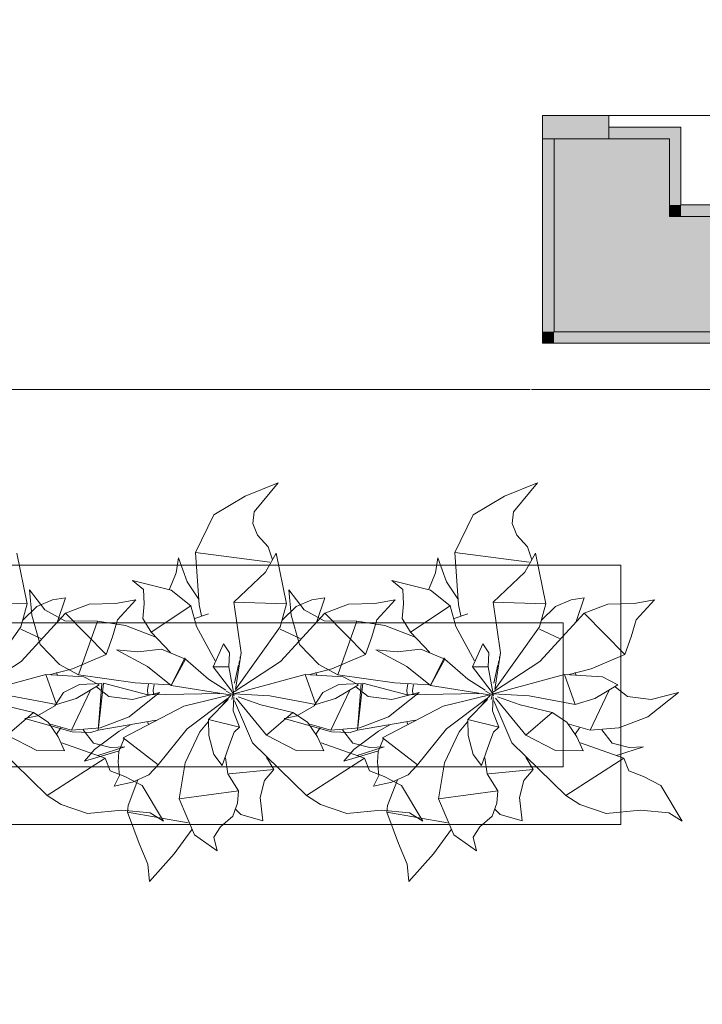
# Model space of a CAD drawing. Header units: millimetres. Extents: x -14761 to 157739, y -22400 to 107990.
# Tile 205 of 228: x 139198 to 140382, y 43933 to 45642. Entities that reach past the tile are written whole.
import ezdxf

# ---------------------------------------------------------------- set-up
doc = ezdxf.new("R2010")
doc.units = ezdxf.units.MM
doc.header["$MEASUREMENT"] = 0
doc.linetypes.add('Штриховая', pattern=[564.444447, 282.222223, -282.222223])
doc.linetypes.add('Штрихпунктирная', pattern=[670.277762, 352.777767, -176.388884, 0, -141.111112])
for name, color, linetype in [('Интерьер - Мебель', 7, 'Continuous'), ('Конструктив - Стены Блок 200 нов', 7, 'Continuous'), ('Элемент Модели - Зона', 7, 'Continuous'), ('Элемент Модели - Оси', 7, 'Continuous')]:
    doc.layers.add(name, color=color, linetype=linetype)

msp = doc.modelspace()

# ---------------------------------------------------------------- hatches: boundary and pattern name
at = {"layer": 'Конструктив - Стены Блок 200 нов', "linetype": 'Continuous', "lineweight": 0, "true_color": 0x000000}
for points in [[(140105, 45435), (140220, 45435), (140220, 45475), (140105, 45475)], [(140345, 45435), (140345, 45455), (140220, 45455), (140220, 45435), (140325, 45435)], [(140105, 45100), (140125, 45100), (140125, 45435), (140105, 45435)], [(140125, 45300), (140325, 45300), (140325, 45435), (140220, 45435), (140125, 45435)], [(140325, 45320), (140345, 45320), (140345, 45435), (140325, 45435)], [(140345, 45320), (140325, 45300), (140345, 45300)], [(140325, 45320), (140325, 45300), (140345, 45320)], [(140345, 45300), (141013, 45300), (141013, 45320), (140345, 45320)], [(140325, 45300), (140125, 45100), (140325, 45100)], [(140125, 45300), (140125, 45100), (140325, 45300)], [(140325, 45100), (141013, 45100), (141013, 45300), (140325, 45300)], [(140105, 45080), (140125, 45080), (140125, 45100)], [(140105, 45100), (140105, 45080), (140125, 45100)], [(140125, 45100), (140125, 45080), (141013, 45080), (141013, 45100)]]:
    msp.add_hatch(color=18, dxfattribs=at).paths.add_polyline_path(points)

# ---------------------------------------------------------------- linework, layer by layer
at = {"layer": 'Интерьер - Мебель', "color": 252, "linetype": 'Continuous', "lineweight": 5}
for p, q in [((139645.9, 44838.1), (139588.6, 44814.6)), ((139645.9, 44838.1), (139588.6, 44814.6)), ((139645.9, 44838.1), (139604.2, 44787.3)), ((139645.9, 44838.1), (139604.2, 44787.3)), ((140095.9, 44838.1), (140038.6, 44814.6)), ((140095.9, 44838.1), (140038.6, 44814.6)), ((140095.9, 44838.1), (140054.2, 44787.3)), ((140095.9, 44838.1), (140054.2, 44787.3)), ((139588.6, 44814.6), (139534.3, 44782.1)), ((139588.6, 44814.6), (139534.3, 44782.1)), ((140038.6, 44814.6), (139984.3, 44782.1)), ((140038.6, 44814.6), (139984.3, 44782.1)), ((139604.2, 44787.3), (139602.1, 44767.3)), ((139604.2, 44787.3), (139602.1, 44767.3)), ((140054.2, 44787.3), (140052.1, 44767.3)), ((140054.2, 44787.3), (140052.1, 44767.3)), ((139534.3, 44782.1), (139502.5, 44716.7)), ((139534.3, 44782.1), (139502.5, 44716.7)), ((139602.1, 44767.3), (139610.4, 44746.8)), ((139602.1, 44767.3), (139610.4, 44746.8)), ((139984.3, 44782.1), (139952.5, 44716.7)), ((139984.3, 44782.1), (139952.5, 44716.7)), ((140052.1, 44767.3), (140060.4, 44746.8)), ((140052.1, 44767.3), (140060.4, 44746.8)), ((139610.4, 44746.8), (139628.7, 44727)), ((139610.4, 44746.8), (139628.7, 44727)), ((140060.4, 44746.8), (140078.7, 44727)), ((140060.4, 44746.8), (140078.7, 44727)), ((139192.4, 44716), (139210.4, 44627.9)), ((139192.4, 44716), (139210.4, 44627.9)), ((139502.5, 44716.7), (139631.5, 44700.4)), ((139502.5, 44716.7), (139509.3, 44626.1)), ((139502.5, 44716.7), (139631.5, 44700.4)), ((139502.5, 44716.7), (139509.3, 44626.1)), ((139642.4, 44716), (139624.1, 44682.8)), ((139642.4, 44716), (139624.1, 44682.8)), ((139628.7, 44727), (139636, 44704.2)), ((139628.7, 44727), (139636, 44704.2)), ((139642.4, 44716), (139660.4, 44627.9)), ((139642.4, 44716), (139660.4, 44627.9)), ((139952.5, 44716.7), (140081.5, 44700.4)), ((139952.5, 44716.7), (139959.3, 44626.1)), ((139952.5, 44716.7), (140081.5, 44700.4)), ((139952.5, 44716.7), (139959.3, 44626.1)), ((140092.4, 44716), (140074.1, 44682.8)), ((140092.4, 44716), (140074.1, 44682.8)), ((140078.7, 44727), (140086, 44704.2)), ((140078.7, 44727), (140086, 44704.2)), ((140092.4, 44716), (140110.4, 44627.9)), ((140092.4, 44716), (140110.4, 44627.9)), ((139473, 44707.6), (139469.4, 44681.7)), ((139473, 44707.6), (139469.4, 44681.7)), ((139473, 44707.6), (139488, 44666.2)), ((139473, 44707.6), (139488, 44666.2)), ((139923, 44707.6), (139919.4, 44681.7)), ((139923, 44707.6), (139919.4, 44681.7)), ((139923, 44707.6), (139938, 44666.2)), ((139923, 44707.6), (139938, 44666.2)), ((139469.4, 44681.7), (139457.7, 44653.1)), ((139469.4, 44681.7), (139457.7, 44653.1)), ((139624.1, 44682.8), (139569.2, 44630.6)), ((139624.1, 44682.8), (139569.2, 44630.6)), ((139919.4, 44681.7), (139907.7, 44653.1)), ((139919.4, 44681.7), (139907.7, 44653.1)), ((140074.1, 44682.8), (140019.2, 44630.6)), ((140074.1, 44682.8), (140019.2, 44630.6)), ((139393.6, 44668.2), (139412.2, 44652.7)), ((139393.6, 44668.2), (139460.2, 44651.8)), ((139393.6, 44668.2), (139412.2, 44652.7)), ((139393.6, 44668.2), (139460.2, 44651.8)), ((139488, 44666.2), (139507.8, 44636.8)), ((139488, 44666.2), (139507.8, 44636.8)), ((139843.6, 44668.2), (139862.2, 44652.7)), ((139843.6, 44668.2), (139910.2, 44651.8)), ((139843.6, 44668.2), (139862.2, 44652.7)), ((139843.6, 44668.2), (139910.2, 44651.8)), ((139938, 44666.2), (139957.8, 44636.8)), ((139938, 44666.2), (139957.8, 44636.8)), ((139214.7, 44652.1), (139218.5, 44608.3)), ((139214.7, 44652.1), (139241.2, 44617.4)), ((139214.7, 44652.1), (139218.5, 44608.3)), ((139214.7, 44652.1), (139241.2, 44617.4)), ((139412.2, 44652.7), (139413.4, 44627.8)), ((139412.2, 44652.7), (139413.4, 44627.8)), ((139460.2, 44651.8), (139494.6, 44624.4)), ((139460.2, 44651.8), (139494.6, 44624.4)), ((139664.7, 44652.1), (139668.5, 44608.3)), ((139664.7, 44652.1), (139691.2, 44617.4)), ((139664.7, 44652.1), (139668.5, 44608.3)), ((139664.7, 44652.1), (139691.2, 44617.4)), ((139862.2, 44652.7), (139863.4, 44627.8)), ((139862.2, 44652.7), (139863.4, 44627.8)), ((139910.2, 44651.8), (139944.6, 44624.4)), ((139910.2, 44651.8), (139944.6, 44624.4)), ((139119.2, 44630.6), (139210.4, 44627.9)), ((139119.2, 44630.6), (139210.4, 44627.9)), ((139254.3, 44634.5), (139227.3, 44623.1)), ((139254.3, 44634.5), (139227.3, 44623.1)), ((139277.1, 44638), (139254.3, 44634.5)), ((139277.1, 44638), (139254.3, 44634.5)), ((139277.1, 44638), (139263.3, 44597)), ((139277.1, 44638), (139263.3, 44597)), ((139399.1, 44634.9), (139363.6, 44628.7)), ((139399.1, 44634.9), (139363.6, 44628.7)), ((139399.1, 44634.9), (139367.6, 44600.3)), ((139399.1, 44634.9), (139367.6, 44600.3)), ((139569.2, 44630.6), (139660.4, 44627.9)), ((139569.2, 44630.6), (139582.1, 44542.7)), ((139569.2, 44630.6), (139660.4, 44627.9)), ((139569.2, 44630.6), (139582.1, 44542.7)), ((139704.3, 44634.5), (139677.3, 44623.1)), ((139704.3, 44634.5), (139677.3, 44623.1)), ((139727.1, 44638), (139704.3, 44634.5)), ((139727.1, 44638), (139704.3, 44634.5)), ((139727.1, 44638), (139713.3, 44597)), ((139727.1, 44638), (139713.3, 44597)), ((139849.1, 44634.9), (139813.6, 44628.7)), ((139849.1, 44634.9), (139813.6, 44628.7)), ((139849.1, 44634.9), (139817.6, 44600.3)), ((139849.1, 44634.9), (139817.6, 44600.3)), ((140019.2, 44630.6), (140110.4, 44627.9)), ((140019.2, 44630.6), (140032.1, 44542.7)), ((140019.2, 44630.6), (140110.4, 44627.9)), ((140019.2, 44630.6), (140032.1, 44542.7)), ((140154.3, 44634.5), (140127.3, 44623.1)), ((140154.3, 44634.5), (140127.3, 44623.1)), ((140177.1, 44638), (140154.3, 44634.5)), ((140177.1, 44638), (140154.3, 44634.5)), ((140177.1, 44638), (140163.3, 44597)), ((140177.1, 44638), (140163.3, 44597)), ((140299.1, 44634.9), (140263.6, 44628.7)), ((140299.1, 44634.9), (140263.6, 44628.7)), ((140299.1, 44634.9), (140267.6, 44600.3)), ((140299.1, 44634.9), (140267.6, 44600.3)), ((139210.4, 44627.9), (139199.4, 44587.9)), ((139210.4, 44627.9), (139199.4, 44587.9)), ((139227.3, 44623.1), (139203, 44599.3)), ((139227.3, 44623.1), (139203, 44599.3)), ((139241.2, 44617.4), (139276.2, 44598.4)), ((139241.2, 44617.4), (139276.2, 44598.4)), ((139318, 44627.3), (139277, 44611.5)), ((139318, 44627.3), (139277, 44611.5)), ((139363.6, 44628.7), (139318, 44627.3)), ((139363.6, 44628.7), (139318, 44627.3)), ((139413.4, 44627.8), (139411.3, 44602.3)), ((139413.4, 44627.8), (139411.3, 44602.3)), ((139494.6, 44624.4), (139425.6, 44578.9)), ((139494.6, 44624.4), (139425.6, 44578.9)), ((139494.6, 44624.4), (139504.3, 44588.8)), ((139494.6, 44624.4), (139504.3, 44588.8)), ((139509.3, 44626.1), (139513.3, 44607.1)), ((139509.3, 44626.1), (139513.3, 44607.1)), ((139660.4, 44627.9), (139649.4, 44587.9)), ((139660.4, 44627.9), (139649.4, 44587.9)), ((139677.3, 44623.1), (139653, 44599.3)), ((139677.3, 44623.1), (139653, 44599.3)), ((139691.2, 44617.4), (139726.2, 44598.4)), ((139691.2, 44617.4), (139726.2, 44598.4)), ((139768, 44627.3), (139727, 44611.5)), ((139768, 44627.3), (139727, 44611.5)), ((139813.6, 44628.7), (139768, 44627.3)), ((139813.6, 44628.7), (139768, 44627.3)), ((139863.4, 44627.8), (139861.3, 44602.3)), ((139863.4, 44627.8), (139861.3, 44602.3)), ((139944.6, 44624.4), (139875.6, 44578.9)), ((139944.6, 44624.4), (139875.6, 44578.9)), ((139944.6, 44624.4), (139954.3, 44588.8)), ((139944.6, 44624.4), (139954.3, 44588.8)), ((139959.3, 44626.1), (139963.3, 44607.1)), ((139959.3, 44626.1), (139963.3, 44607.1)), ((140110.4, 44627.9), (140099.4, 44587.9)), ((140110.4, 44627.9), (140099.4, 44587.9)), ((140127.3, 44623.1), (140103, 44599.3)), ((140127.3, 44623.1), (140103, 44599.3)), ((140218, 44627.3), (140177, 44611.5)), ((140218, 44627.3), (140177, 44611.5)), ((140263.6, 44628.7), (140218, 44627.3)), ((140263.6, 44628.7), (140218, 44627.3)), ((139277, 44611.5), (139199.9, 44528)), ((139277, 44611.5), (139199.9, 44528)), ((139218.5, 44608.3), (139233.2, 44557.1)), ((139218.5, 44608.3), (139233.2, 44557.1)), ((139276.2, 44598.4), (139332.6, 44598)), ((139276.2, 44598.4), (139332.6, 44598)), ((139277, 44611.5), (139347.6, 44540.2)), ((139277, 44611.5), (139347.6, 44540.2)), ((139332.6, 44598), (139299.5, 44504.4)), ((139332.6, 44598), (139299.5, 44504.4)), ((139332.6, 44598), (139381.1, 44590.2)), ((139332.6, 44598), (139381.1, 44590.2)), ((139367.6, 44600.3), (139358.4, 44570.4)), ((139367.6, 44600.3), (139358.4, 44570.4)), ((139411.3, 44602.3), (139425.6, 44578.9)), ((139411.3, 44602.3), (139425.6, 44578.9)), ((139525.5, 44610.4), (139501.6, 44602.2)), ((139525.5, 44610.4), (139501.6, 44602.2)), ((139727, 44611.5), (139649.9, 44528)), ((139727, 44611.5), (139649.9, 44528)), ((139668.5, 44608.3), (139683.2, 44557.1)), ((139668.5, 44608.3), (139683.2, 44557.1)), ((139726.2, 44598.4), (139782.6, 44598)), ((139726.2, 44598.4), (139782.6, 44598)), ((139727, 44611.5), (139797.6, 44540.2)), ((139727, 44611.5), (139797.6, 44540.2)), ((139782.6, 44598), (139749.5, 44504.4)), ((139782.6, 44598), (139749.5, 44504.4)), ((139782.6, 44598), (139831.1, 44590.2)), ((139782.6, 44598), (139831.1, 44590.2)), ((139817.6, 44600.3), (139808.4, 44570.4)), ((139817.6, 44600.3), (139808.4, 44570.4)), ((139861.3, 44602.3), (139875.6, 44578.9)), ((139861.3, 44602.3), (139875.6, 44578.9)), ((139975.5, 44610.4), (139951.6, 44602.2)), ((139975.5, 44610.4), (139951.6, 44602.2)), ((140177, 44611.5), (140099.9, 44528)), ((140177, 44611.5), (140099.9, 44528)), ((140177, 44611.5), (140247.6, 44540.2)), ((140177, 44611.5), (140247.6, 44540.2)), ((140267.6, 44600.3), (140258.4, 44570.4)), ((140267.6, 44600.3), (140258.4, 44570.4)), ((139199.4, 44587.9), (139121.8, 44479.2)), ((139199.4, 44587.9), (139121.8, 44479.2)), ((139199.4, 44583.6), (139234.1, 44567.7)), ((139199.4, 44583.6), (139234.1, 44567.7)), ((139381.1, 44590.2), (139433.7, 44569.9)), ((139381.1, 44590.2), (139433.7, 44569.9)), ((139425.6, 44578.9), (139459.5, 44543.4)), ((139425.6, 44578.9), (139459.5, 44543.4)), ((139504.3, 44588.8), (139536.9, 44528.9)), ((139504.3, 44588.8), (139536.9, 44528.9)), ((139649.4, 44587.9), (139571.8, 44479.2)), ((139649.4, 44587.9), (139571.8, 44479.2)), ((139649.4, 44583.6), (139684.1, 44567.7)), ((139649.4, 44583.6), (139684.1, 44567.7)), ((139831.1, 44590.2), (139883.7, 44569.9)), ((139831.1, 44590.2), (139883.7, 44569.9)), ((139875.6, 44578.9), (139909.5, 44543.4)), ((139875.6, 44578.9), (139909.5, 44543.4)), ((139954.3, 44588.8), (139986.9, 44528.9)), ((139954.3, 44588.8), (139986.9, 44528.9)), ((140099.4, 44587.9), (140021.8, 44479.2)), ((140099.4, 44587.9), (140021.8, 44479.2)), ((140099.4, 44583.6), (140134.1, 44567.7)), ((140099.4, 44583.6), (140134.1, 44567.7)), ((139358.4, 44570.4), (139347.6, 44540.2)), ((139358.4, 44570.4), (139347.6, 44540.2)), ((139808.4, 44570.4), (139797.6, 44540.2)), ((139808.4, 44570.4), (139797.6, 44540.2)), ((140258.4, 44570.4), (140247.6, 44540.2)), ((140258.4, 44570.4), (140247.6, 44540.2)), ((139233.2, 44557.1), (139266.5, 44522.4)), ((139233.2, 44557.1), (139266.5, 44522.4)), ((139365.7, 44547.9), (139402.5, 44544.6)), ((139365.7, 44547.9), (139419.3, 44519)), ((139365.7, 44547.9), (139402.5, 44544.6)), ((139365.7, 44547.9), (139419.3, 44519)), ((139443.6, 44549.3), (139402.5, 44544.6)), ((139443.6, 44549.3), (139402.5, 44544.6)), ((139443.6, 44549.3), (139485.1, 44531.7)), ((139443.6, 44549.3), (139485.1, 44531.7)), ((139551.5, 44558.5), (139533.6, 44518.4)), ((139551.5, 44558.5), (139533.6, 44518.4)), ((139551.5, 44558.5), (139561.7, 44542.6)), ((139551.5, 44558.5), (139561.7, 44542.6)), ((139683.2, 44557.1), (139716.5, 44522.4)), ((139683.2, 44557.1), (139716.5, 44522.4)), ((139815.7, 44547.9), (139852.5, 44544.6)), ((139815.7, 44547.9), (139869.3, 44519)), ((139815.7, 44547.9), (139852.5, 44544.6)), ((139815.7, 44547.9), (139869.3, 44519)), ((139893.6, 44549.3), (139852.5, 44544.6)), ((139893.6, 44549.3), (139852.5, 44544.6)), ((139893.6, 44549.3), (139935.1, 44531.7)), ((139893.6, 44549.3), (139935.1, 44531.7)), ((140001.5, 44558.5), (139983.6, 44518.4)), ((140001.5, 44558.5), (139983.6, 44518.4)), ((140001.5, 44558.5), (140011.7, 44542.6)), ((140001.5, 44558.5), (140011.7, 44542.6)), ((139199.9, 44528), (139119.8, 44475.3)), ((139199.9, 44528), (139119.8, 44475.3)), ((139347.6, 44540.2), (139289.2, 44515.1)), ((139347.6, 44540.2), (139289.2, 44515.1)), ((139484.2, 44534.3), (139460.5, 44486)), ((139484.2, 44534.3), (139460.5, 44486)), ((139485.1, 44531.7), (139460.5, 44486)), ((139485.1, 44531.7), (139460.5, 44486)), ((139484.2, 44534.3), (139485.1, 44531.7)), ((139484.2, 44534.3), (139485.1, 44531.7)), ((139485.1, 44531.7), (139525.1, 44497.1)), ((139485.1, 44531.7), (139525.1, 44497.1)), ((139561.7, 44542.6), (139560.8, 44518.7)), ((139561.7, 44542.6), (139560.8, 44518.7)), ((139649.9, 44528), (139569.8, 44475.3)), ((139649.9, 44528), (139569.8, 44475.3)), ((139582.1, 44542.7), (139571.8, 44479.2)), ((139582.1, 44542.7), (139571.8, 44479.2)), ((139578.9, 44528.9), (139577.9, 44524.5)), ((139578.9, 44528.9), (139577.9, 44524.5)), ((139580.3, 44535.6), (139579.9, 44533.4)), ((139580.3, 44535.6), (139579.9, 44533.4)), ((139581.8, 44542.3), (139581.6, 44541.2)), ((139581.8, 44542.3), (139581.6, 44541.2)), ((139797.6, 44540.2), (139739.2, 44515.1)), ((139797.6, 44540.2), (139739.2, 44515.1)), ((139934.2, 44534.3), (139910.5, 44486)), ((139934.2, 44534.3), (139910.5, 44486)), ((139935.1, 44531.7), (139910.5, 44486)), ((139935.1, 44531.7), (139910.5, 44486)), ((139934.2, 44534.3), (139935.1, 44531.7)), ((139934.2, 44534.3), (139935.1, 44531.7)), ((139935.1, 44531.7), (139975.1, 44497.1)), ((139935.1, 44531.7), (139975.1, 44497.1)), ((140011.7, 44542.6), (140010.8, 44518.7)), ((140011.7, 44542.6), (140010.8, 44518.7)), ((140099.9, 44528), (140019.8, 44475.3)), ((140099.9, 44528), (140019.8, 44475.3)), ((140032.1, 44542.7), (140021.8, 44479.2)), ((140032.1, 44542.7), (140021.8, 44479.2)), ((140028.9, 44528.9), (140027.9, 44524.5)), ((140028.9, 44528.9), (140027.9, 44524.5)), ((140030.3, 44535.6), (140029.9, 44533.4)), ((140030.3, 44535.6), (140029.9, 44533.4)), ((140031.8, 44542.3), (140031.6, 44541.2)), ((140031.8, 44542.3), (140031.6, 44541.2)), ((140247.6, 44540.2), (140189.2, 44515.1)), ((140247.6, 44540.2), (140189.2, 44515.1)), ((139289.2, 44515.1), (139249, 44504.8)), ((139289.2, 44515.1), (139249, 44504.8)), ((139266.5, 44522.4), (139299.5, 44504.4)), ((139266.5, 44522.4), (139299.5, 44504.4)), ((139419.3, 44519), (139460.5, 44486)), ((139419.3, 44519), (139460.5, 44486)), ((139560.8, 44518.7), (139533.6, 44518.4)), ((139560.8, 44518.7), (139533.6, 44518.4)), ((139533.6, 44518.4), (139565.7, 44476.1)), ((139533.6, 44518.4), (139565.7, 44476.1)), ((139560.8, 44518.7), (139569.1, 44471.6)), ((139560.8, 44518.7), (139569.1, 44471.6)), ((139577.4, 44522.2), (139570.4, 44489.9)), ((139577.4, 44522.2), (139570.4, 44489.9)), ((139739.2, 44515.1), (139699, 44504.8)), ((139739.2, 44515.1), (139699, 44504.8)), ((139716.5, 44522.4), (139749.5, 44504.4)), ((139716.5, 44522.4), (139749.5, 44504.4)), ((139869.3, 44519), (139910.5, 44486)), ((139869.3, 44519), (139910.5, 44486)), ((140010.8, 44518.7), (139983.6, 44518.4)), ((140010.8, 44518.7), (139983.6, 44518.4)), ((139983.6, 44518.4), (140015.7, 44476.1)), ((139983.6, 44518.4), (140015.7, 44476.1)), ((140010.8, 44518.7), (140019.1, 44471.6)), ((140010.8, 44518.7), (140019.1, 44471.6)), ((140027.4, 44522.2), (140020.4, 44489.9)), ((140027.4, 44522.2), (140020.4, 44489.9)), ((140189.2, 44515.1), (140149, 44504.8)), ((140189.2, 44515.1), (140149, 44504.8)), ((139243, 44505.2), (139119.1, 44471.6)), ((139243, 44505.2), (139119.1, 44471.6)), ((139243, 44505.2), (139309, 44501.2)), ((139243, 44505.2), (139261.3, 44453.4)), ((139243, 44505.2), (139309, 44501.2)), ((139243, 44505.2), (139261.3, 44453.4)), ((139261.6, 44508.4), (139263, 44504.1)), ((139261.6, 44508.4), (139263, 44504.1)), ((139299.5, 44504.4), (139397.7, 44490.6)), ((139299.5, 44504.4), (139397.7, 44490.6)), ((139309, 44501.2), (139335.6, 44487.4)), ((139309, 44501.2), (139335.6, 44487.4)), ((139525.1, 44497.1), (139555.5, 44477.9)), ((139525.1, 44497.1), (139555.5, 44477.9)), ((139693, 44505.2), (139569.1, 44471.6)), ((139693, 44505.2), (139569.1, 44471.6)), ((139693, 44505.2), (139759, 44501.2)), ((139693, 44505.2), (139711.3, 44453.4)), ((139693, 44505.2), (139759, 44501.2)), ((139693, 44505.2), (139711.3, 44453.4)), ((139711.6, 44508.4), (139713, 44504.1)), ((139711.6, 44508.4), (139713, 44504.1)), ((139749.5, 44504.4), (139847.7, 44490.6)), ((139749.5, 44504.4), (139847.7, 44490.6)), ((139759, 44501.2), (139785.6, 44487.4)), ((139759, 44501.2), (139785.6, 44487.4)), ((139975.1, 44497.1), (140005.5, 44477.9)), ((139975.1, 44497.1), (140005.5, 44477.9)), ((140143, 44505.2), (140019.1, 44471.6)), ((140143, 44505.2), (140019.1, 44471.6)), ((140143, 44505.2), (140209, 44501.2)), ((140143, 44505.2), (140161.3, 44453.4)), ((140143, 44505.2), (140209, 44501.2)), ((140143, 44505.2), (140161.3, 44453.4)), ((140161.6, 44508.4), (140163, 44504.1)), ((140161.6, 44508.4), (140163, 44504.1)), ((140209, 44501.2), (140235.6, 44487.4)), ((140209, 44501.2), (140235.6, 44487.4)), ((139301.4, 44488.1), (139273.6, 44473.8)), ((139301.4, 44488.1), (139273.6, 44473.8)), ((139319.8, 44476.7), (139287.5, 44408.8)), ((139319.8, 44476.7), (139287.5, 44408.8)), ((139335.6, 44487.4), (139295.5, 44463.5)), ((139335.6, 44487.4), (139295.5, 44463.5)), ((139340.1, 44489.4), (139301.4, 44488.1)), ((139340.1, 44489.4), (139301.4, 44488.1)), ((139330.9, 44483.6), (139352.2, 44467.3)), ((139330.9, 44483.6), (139352.2, 44467.3)), ((139340.1, 44489.4), (139333.7, 44408.6)), ((139340.1, 44489.4), (139333.7, 44408.6)), ((139343.3, 44490.1), (139334.2, 44413)), ((139343.3, 44490.1), (139334.2, 44413)), ((139343.3, 44490.1), (139419.8, 44470.2)), ((139343.3, 44490.1), (139419.8, 44470.2)), ((139397.7, 44490.6), (139457.7, 44487.4)), ((139397.7, 44490.6), (139457.7, 44487.4)), ((139421.3, 44488.7), (139419.3, 44478.6)), ((139421.3, 44488.7), (139419.3, 44478.6)), ((139419.3, 44478.6), (139419.8, 44470.8)), ((139419.3, 44478.6), (139419.8, 44470.8)), ((139431.2, 44487.4), (139429.3, 44478.2)), ((139431.2, 44487.4), (139429.3, 44478.2)), ((139429.3, 44478.2), (139429.7, 44471.6)), ((139429.3, 44478.2), (139429.7, 44471.6)), ((139460.5, 44486), (139562.6, 44470.1)), ((139460.5, 44486), (139562.6, 44470.1)), ((139555.7, 44476.4), (139569.6, 44469)), ((139555.7, 44476.4), (139569.6, 44469)), ((139751.4, 44488.1), (139723.6, 44473.8)), ((139751.4, 44488.1), (139723.6, 44473.8)), ((139769.8, 44476.7), (139737.5, 44408.8)), ((139769.8, 44476.7), (139737.5, 44408.8)), ((139785.6, 44487.4), (139745.5, 44463.5)), ((139785.6, 44487.4), (139745.5, 44463.5)), ((139790.1, 44489.4), (139751.4, 44488.1)), ((139790.1, 44489.4), (139751.4, 44488.1)), ((139780.9, 44483.6), (139802.2, 44467.3)), ((139780.9, 44483.6), (139802.2, 44467.3)), ((139790.1, 44489.4), (139783.7, 44408.6)), ((139790.1, 44489.4), (139783.7, 44408.6)), ((139793.3, 44490.1), (139784.2, 44413)), ((139793.3, 44490.1), (139784.2, 44413)), ((139793.3, 44490.1), (139869.8, 44470.2)), ((139793.3, 44490.1), (139869.8, 44470.2)), ((139847.7, 44490.6), (139907.7, 44487.4)), ((139847.7, 44490.6), (139907.7, 44487.4)), ((139871.3, 44488.7), (139869.3, 44478.6)), ((139871.3, 44488.7), (139869.3, 44478.6)), ((139869.3, 44478.6), (139869.8, 44470.8)), ((139869.3, 44478.6), (139869.8, 44470.8)), ((139881.2, 44487.4), (139879.3, 44478.2)), ((139881.2, 44487.4), (139879.3, 44478.2)), ((139879.3, 44478.2), (139879.7, 44471.6)), ((139879.3, 44478.2), (139879.7, 44471.6)), ((139910.5, 44486), (140012.6, 44470.1)), ((139910.5, 44486), (140012.6, 44470.1)), ((140005.7, 44476.4), (140019.6, 44469)), ((140005.7, 44476.4), (140019.6, 44469)), ((140219.8, 44476.7), (140187.5, 44408.8)), ((140219.8, 44476.7), (140187.5, 44408.8)), ((140235.6, 44487.4), (140195.5, 44463.5)), ((140235.6, 44487.4), (140195.5, 44463.5)), ((140230.9, 44483.6), (140252.2, 44467.3)), ((140230.9, 44483.6), (140252.2, 44467.3)), ((139181.5, 44468.3), (139261.3, 44453.4)), ((139181.5, 44468.3), (139261.3, 44453.4)), ((139273.6, 44473.8), (139258.7, 44451)), ((139273.6, 44473.8), (139258.7, 44451)), ((139295.5, 44463.5), (139261.3, 44453.4)), ((139295.5, 44463.5), (139261.3, 44453.4)), ((139352.2, 44467.3), (139393.1, 44462.1)), ((139352.2, 44467.3), (139393.1, 44462.1)), ((139440.5, 44473.7), (139387.5, 44431.6)), ((139440.5, 44473.7), (139387.5, 44431.6)), ((139440.5, 44473.7), (139393.1, 44462.1)), ((139440.5, 44473.7), (139393.1, 44462.1)), ((139544.7, 44472.4), (139419.8, 44470.2)), ((139544.7, 44472.4), (139419.8, 44470.2)), ((139563.5, 44470.2), (139482.2, 44450.2)), ((139563.5, 44470.2), (139482.2, 44450.2)), ((139558.3, 44463.5), (139488, 44411)), ((139558.3, 44463.5), (139488, 44411)), ((139559.4, 44461.8), (139525.3, 44427.4)), ((139559.4, 44461.8), (139525.3, 44427.4)), ((139564.7, 44469.9), (139550.3, 44453)), ((139564.7, 44469.9), (139550.3, 44453)), ((139567.5, 44469.9), (139565.6, 44462)), ((139567.5, 44469.9), (139565.6, 44462)), ((139566, 44475.6), (139569.6, 44469)), ((139566, 44475.6), (139569.6, 44469)), ((139568.6, 44474.4), (139568.1, 44472.2)), ((139568.6, 44474.4), (139568.1, 44472.2)), ((139568.2, 44472.7), (139569.1, 44471.6)), ((139568.2, 44472.7), (139569.1, 44471.6)), ((139569, 44466.2), (139568.3, 44442.2)), ((139569, 44466.2), (139568.3, 44442.2)), ((139569.1, 44471.6), (139631.5, 44468.3)), ((139569.1, 44471.6), (139631.5, 44468.3)), ((139570.6, 44459.7), (139601.5, 44386.6)), ((139570.6, 44459.7), (139601.5, 44386.6)), ((139573.3, 44464.4), (139626.1, 44400.2)), ((139573.3, 44464.4), (139626.1, 44400.2)), ((139576.6, 44466.5), (139616.1, 44452.5)), ((139576.6, 44466.5), (139616.1, 44452.5)), ((139631.5, 44468.3), (139711.3, 44453.4)), ((139631.5, 44468.3), (139711.3, 44453.4)), ((139723.6, 44473.8), (139708.7, 44451)), ((139723.6, 44473.8), (139708.7, 44451)), ((139745.5, 44463.5), (139711.3, 44453.4)), ((139745.5, 44463.5), (139711.3, 44453.4)), ((139802.2, 44467.3), (139843.1, 44462.1)), ((139802.2, 44467.3), (139843.1, 44462.1)), ((139890.5, 44473.7), (139837.5, 44431.6)), ((139890.5, 44473.7), (139837.5, 44431.6)), ((139890.5, 44473.7), (139843.1, 44462.1)), ((139890.5, 44473.7), (139843.1, 44462.1)), ((139994.7, 44472.4), (139869.8, 44470.2)), ((139994.7, 44472.4), (139869.8, 44470.2)), ((140013.5, 44470.2), (139932.2, 44450.2)), ((140013.5, 44470.2), (139932.2, 44450.2)), ((140008.3, 44463.5), (139938, 44411)), ((140008.3, 44463.5), (139938, 44411)), ((140009.4, 44461.8), (139975.3, 44427.4)), ((140009.4, 44461.8), (139975.3, 44427.4)), ((140014.7, 44469.9), (140000.3, 44453)), ((140014.7, 44469.9), (140000.3, 44453)), ((140017.5, 44469.9), (140015.6, 44462)), ((140017.5, 44469.9), (140015.6, 44462)), ((140016, 44475.6), (140019.6, 44469)), ((140016, 44475.6), (140019.6, 44469)), ((140018.6, 44474.4), (140018.1, 44472.2)), ((140018.6, 44474.4), (140018.1, 44472.2)), ((140018.2, 44472.7), (140019.1, 44471.6)), ((140018.2, 44472.7), (140019.1, 44471.6)), ((140019, 44466.2), (140018.3, 44442.2)), ((140019, 44466.2), (140018.3, 44442.2)), ((140019.1, 44471.6), (140081.5, 44468.3)), ((140019.1, 44471.6), (140081.5, 44468.3)), ((140020.6, 44459.7), (140051.5, 44386.6)), ((140020.6, 44459.7), (140051.5, 44386.6)), ((140023.3, 44464.4), (140076.1, 44400.2)), ((140023.3, 44464.4), (140076.1, 44400.2)), ((140026.6, 44466.5), (140066.1, 44452.5)), ((140026.6, 44466.5), (140066.1, 44452.5)), ((140081.5, 44468.3), (140161.3, 44453.4)), ((140081.5, 44468.3), (140161.3, 44453.4)), ((140195.5, 44463.5), (140161.3, 44453.4)), ((140195.5, 44463.5), (140161.3, 44453.4)), ((140252.2, 44467.3), (140293.1, 44462.1)), ((140252.2, 44467.3), (140293.1, 44462.1)), ((140340.5, 44473.7), (140287.5, 44431.6)), ((140340.5, 44473.7), (140287.5, 44431.6)), ((140340.5, 44473.7), (140293.1, 44462.1)), ((140340.5, 44473.7), (140293.1, 44462.1)), ((139166.1, 44452.5), (139221.5, 44439.2)), ((139166.1, 44452.5), (139221.5, 44439.2)), ((139258.7, 44451), (139228.6, 44433.4)), ((139258.7, 44451), (139228.6, 44433.4)), ((139482.2, 44450.2), (139377, 44395.6)), ((139482.2, 44450.2), (139377, 44395.6)), ((139568.3, 44442.2), (139579.1, 44413.8)), ((139568.3, 44442.2), (139579.1, 44413.8)), ((139616.1, 44452.5), (139671.5, 44439.2)), ((139616.1, 44452.5), (139671.5, 44439.2)), ((139708.7, 44451), (139678.6, 44433.4)), ((139708.7, 44451), (139678.6, 44433.4)), ((139932.2, 44450.2), (139827, 44395.6)), ((139932.2, 44450.2), (139827, 44395.6)), ((140018.3, 44442.2), (140029.1, 44413.8)), ((140018.3, 44442.2), (140029.1, 44413.8)), ((140066.1, 44452.5), (140121.5, 44439.2)), ((140066.1, 44452.5), (140121.5, 44439.2)), ((139221.5, 44439.2), (139176.1, 44400.2)), ((139221.5, 44439.2), (139176.1, 44400.2)), ((139228.6, 44433.4), (139206.3, 44428.6)), ((139228.6, 44433.4), (139206.3, 44428.6)), ((139206.3, 44428.6), (139288.5, 44405.9)), ((139206.3, 44428.6), (139288.5, 44405.9)), ((139221.5, 44439.2), (139247.3, 44422.5)), ((139221.5, 44439.2), (139247.3, 44422.5)), ((139434.3, 44426.1), (139333.7, 44408.6)), ((139434.3, 44426.1), (139333.7, 44408.6)), ((139387.5, 44431.6), (139337.4, 44412.5)), ((139387.5, 44431.6), (139337.4, 44412.5)), ((139525.3, 44427.4), (139579.1, 44413.8)), ((139525.3, 44427.4), (139525.7, 44399.6)), ((139525.3, 44427.4), (139579.1, 44413.8)), ((139525.3, 44427.4), (139525.7, 44399.6)), ((139671.5, 44439.2), (139626.1, 44400.2)), ((139671.5, 44439.2), (139626.1, 44400.2)), ((139678.6, 44433.4), (139656.3, 44428.6)), ((139678.6, 44433.4), (139656.3, 44428.6)), ((139656.3, 44428.6), (139738.5, 44405.9)), ((139656.3, 44428.6), (139738.5, 44405.9)), ((139671.5, 44439.2), (139697.3, 44422.5)), ((139671.5, 44439.2), (139697.3, 44422.5)), ((139884.3, 44426.1), (139783.7, 44408.6)), ((139884.3, 44426.1), (139783.7, 44408.6)), ((139837.5, 44431.6), (139787.4, 44412.5)), ((139837.5, 44431.6), (139787.4, 44412.5)), ((139975.3, 44427.4), (140029.1, 44413.8)), ((139975.3, 44427.4), (139975.7, 44399.6)), ((139975.3, 44427.4), (140029.1, 44413.8)), ((139975.3, 44427.4), (139975.7, 44399.6)), ((140121.5, 44439.2), (140076.1, 44400.2)), ((140121.5, 44439.2), (140076.1, 44400.2)), ((140121.5, 44439.2), (140147.3, 44422.5)), ((140121.5, 44439.2), (140147.3, 44422.5)), ((140287.5, 44431.6), (140237.4, 44412.5)), ((140287.5, 44431.6), (140237.4, 44412.5)), ((139247.3, 44422.5), (139264.1, 44396.8)), ((139247.3, 44422.5), (139264.1, 44396.8)), ((139250.9, 44419), (139287.5, 44408.8)), ((139250.9, 44419), (139287.5, 44408.8)), ((139269.1, 44412.8), (139261.4, 44401.7)), ((139269.1, 44412.8), (139261.4, 44401.7)), ((139337.4, 44412.5), (139287.5, 44408.8)), ((139337.4, 44412.5), (139287.5, 44408.8)), ((139308, 44409.2), (139325.4, 44386.2)), ((139308, 44409.2), (139325.4, 44386.2)), ((139333.7, 44408.6), (139321.3, 44404.5)), ((139333.7, 44408.6), (139321.3, 44404.5)), ((139390.1, 44418), (139370.1, 44406.6)), ((139390.1, 44418), (139370.1, 44406.6)), ((139419.6, 44421.7), (139421, 44419.5)), ((139419.6, 44421.7), (139421, 44419.5)), ((139488, 44411), (139438.1, 44348.7)), ((139488, 44411), (139438.1, 44348.7)), ((139524.5, 44422.9), (139510, 44406)), ((139524.5, 44422.9), (139510, 44406)), ((139579.1, 44413.8), (139570, 44404.9)), ((139579.1, 44413.8), (139570, 44404.9)), ((139697.3, 44422.5), (139714.1, 44396.8)), ((139697.3, 44422.5), (139714.1, 44396.8)), ((139700.9, 44419), (139737.5, 44408.8)), ((139700.9, 44419), (139737.5, 44408.8)), ((139719.1, 44412.8), (139711.4, 44401.7)), ((139719.1, 44412.8), (139711.4, 44401.7)), ((139787.4, 44412.5), (139737.5, 44408.8)), ((139787.4, 44412.5), (139737.5, 44408.8)), ((139758, 44409.2), (139775.4, 44386.2)), ((139758, 44409.2), (139775.4, 44386.2)), ((139783.7, 44408.6), (139771.3, 44404.5)), ((139783.7, 44408.6), (139771.3, 44404.5)), ((139840.1, 44418), (139820.1, 44406.6)), ((139840.1, 44418), (139820.1, 44406.6)), ((139869.6, 44421.7), (139871, 44419.5)), ((139869.6, 44421.7), (139871, 44419.5)), ((139938, 44411), (139888.1, 44348.7)), ((139938, 44411), (139888.1, 44348.7)), ((139974.5, 44422.9), (139960, 44406)), ((139974.5, 44422.9), (139960, 44406)), ((140029.1, 44413.8), (140020, 44404.9)), ((140029.1, 44413.8), (140020, 44404.9)), ((140147.3, 44422.5), (140164.1, 44396.8)), ((140147.3, 44422.5), (140164.1, 44396.8)), ((140150.9, 44419), (140187.5, 44408.8)), ((140150.9, 44419), (140187.5, 44408.8)), ((140169.1, 44412.8), (140161.4, 44401.7)), ((140169.1, 44412.8), (140161.4, 44401.7)), ((140237.4, 44412.5), (140187.5, 44408.8)), ((140237.4, 44412.5), (140187.5, 44408.8)), ((140208, 44409.2), (140225.4, 44386.2)), ((140208, 44409.2), (140225.4, 44386.2)), ((139176.1, 44400.2), (139227.2, 44373.5)), ((139176.1, 44400.2), (139227.2, 44373.5)), ((139264.1, 44396.8), (139275.2, 44372.7)), ((139264.1, 44396.8), (139275.2, 44372.7)), ((139288.5, 44405.9), (139321.3, 44404.5)), ((139288.5, 44405.9), (139321.3, 44404.5)), ((139370.1, 44406.6), (139327.4, 44375.1)), ((139370.1, 44406.6), (139327.4, 44375.1)), ((139379.1, 44394), (139369.4, 44371.6)), ((139379.1, 44394), (139369.4, 44371.6)), ((139377, 44395.6), (139438.1, 44348.7)), ((139377, 44395.6), (139438.1, 44348.7)), ((139510, 44406), (139484.8, 44351.8)), ((139510, 44406), (139484.8, 44351.8)), ((139525.7, 44399.6), (139534.4, 44366.1)), ((139525.7, 44399.6), (139534.4, 44366.1)), ((139570, 44404.9), (139563.5, 44388.2)), ((139570, 44404.9), (139563.5, 44388.2)), ((139626.1, 44400.2), (139677.2, 44373.5)), ((139626.1, 44400.2), (139677.2, 44373.5)), ((139714.1, 44396.8), (139725.2, 44372.7)), ((139714.1, 44396.8), (139725.2, 44372.7)), ((139738.5, 44405.9), (139771.3, 44404.5)), ((139738.5, 44405.9), (139771.3, 44404.5)), ((139820.1, 44406.6), (139777.4, 44375.1)), ((139820.1, 44406.6), (139777.4, 44375.1)), ((139829.1, 44394), (139819.4, 44371.6)), ((139829.1, 44394), (139819.4, 44371.6)), ((139827, 44395.6), (139888.1, 44348.7)), ((139827, 44395.6), (139888.1, 44348.7)), ((139960, 44406), (139934.8, 44351.8)), ((139960, 44406), (139934.8, 44351.8)), ((139975.7, 44399.6), (139984.4, 44366.1)), ((139975.7, 44399.6), (139984.4, 44366.1)), ((140020, 44404.9), (140013.5, 44388.2)), ((140020, 44404.9), (140013.5, 44388.2)), ((140076.1, 44400.2), (140127.2, 44373.5)), ((140076.1, 44400.2), (140127.2, 44373.5)), ((140164.1, 44396.8), (140175.2, 44372.7)), ((140164.1, 44396.8), (140175.2, 44372.7)), ((139151.5, 44386.6), (139245.5, 44295.2)), ((139151.5, 44386.6), (139245.5, 44295.2)), ((139227.2, 44373.5), (139275.2, 44372.7)), ((139227.2, 44373.5), (139275.2, 44372.7)), ((139270.8, 44386.8), (139345.8, 44359.9)), ((139270.8, 44386.8), (139345.8, 44359.9)), ((139327.4, 44375.1), (139310, 44354.7)), ((139327.4, 44375.1), (139310, 44354.7)), ((139325.4, 44386.2), (139355.1, 44378.7)), ((139325.4, 44386.2), (139355.1, 44378.7)), ((139380.3, 44379.9), (139333.1, 44364.9)), ((139380.3, 44379.9), (139333.1, 44364.9)), ((139380.3, 44379.9), (139355.1, 44378.7)), ((139380.3, 44379.9), (139355.1, 44378.7)), ((139563.5, 44388.2), (139549.2, 44347.5)), ((139563.5, 44388.2), (139549.2, 44347.5)), ((139601.5, 44386.6), (139695.5, 44295.2)), ((139601.5, 44386.6), (139695.5, 44295.2)), ((139677.2, 44373.5), (139725.2, 44372.7)), ((139677.2, 44373.5), (139725.2, 44372.7)), ((139720.8, 44386.8), (139795.8, 44359.9)), ((139720.8, 44386.8), (139795.8, 44359.9)), ((139777.4, 44375.1), (139760, 44354.7)), ((139777.4, 44375.1), (139760, 44354.7)), ((139775.4, 44386.2), (139805.1, 44378.7)), ((139775.4, 44386.2), (139805.1, 44378.7)), ((139830.3, 44379.9), (139783.1, 44364.9)), ((139830.3, 44379.9), (139783.1, 44364.9)), ((139830.3, 44379.9), (139805.1, 44378.7)), ((139830.3, 44379.9), (139805.1, 44378.7)), ((140013.5, 44388.2), (139999.2, 44347.5)), ((140013.5, 44388.2), (139999.2, 44347.5)), ((140051.5, 44386.6), (140145.5, 44295.2)), ((140051.5, 44386.6), (140145.5, 44295.2)), ((140127.2, 44373.5), (140175.2, 44372.7)), ((140127.2, 44373.5), (140175.2, 44372.7)), ((140170.8, 44386.8), (140245.8, 44359.9)), ((140170.8, 44386.8), (140245.8, 44359.9)), ((140225.4, 44386.2), (140255.1, 44378.7)), ((140225.4, 44386.2), (140255.1, 44378.7)), ((140280.3, 44379.9), (140233.1, 44364.9)), ((140280.3, 44379.9), (140233.1, 44364.9)), ((140280.3, 44379.9), (140255.1, 44378.7)), ((140280.3, 44379.9), (140255.1, 44378.7)), ((139345.8, 44359.9), (139245.5, 44295.2)), ((139345.8, 44359.9), (139245.5, 44295.2)), ((139368.7, 44372.2), (139310, 44354.7)), ((139368.7, 44372.2), (139310, 44354.7)), ((139345.8, 44359.9), (139354.5, 44338.1)), ((139345.8, 44359.9), (139354.5, 44338.1)), ((139369.4, 44371.6), (139368.4, 44353.3)), ((139369.4, 44371.6), (139368.4, 44353.3)), ((139534.4, 44366.1), (139549.2, 44347.5)), ((139534.4, 44366.1), (139549.2, 44347.5)), ((139554.8, 44360.4), (139559, 44332.8)), ((139554.8, 44360.4), (139559, 44332.8)), ((139625.9, 44361.5), (139638.5, 44340.1)), ((139625.9, 44361.5), (139638.5, 44340.1)), ((139629.5, 44359.7), (139626.7, 44358.9)), ((139629.5, 44359.7), (139626.7, 44358.9)), ((139795.8, 44359.9), (139695.5, 44295.2)), ((139795.8, 44359.9), (139695.5, 44295.2)), ((139818.7, 44372.2), (139760, 44354.7)), ((139818.7, 44372.2), (139760, 44354.7)), ((139795.8, 44359.9), (139804.5, 44338.1)), ((139795.8, 44359.9), (139804.5, 44338.1)), ((139819.4, 44371.6), (139818.4, 44353.3)), ((139819.4, 44371.6), (139818.4, 44353.3)), ((139984.4, 44366.1), (139999.2, 44347.5)), ((139984.4, 44366.1), (139999.2, 44347.5)), ((140004.8, 44360.4), (140009, 44332.8)), ((140004.8, 44360.4), (140009, 44332.8)), ((140075.9, 44361.5), (140088.5, 44340.1)), ((140075.9, 44361.5), (140088.5, 44340.1)), ((140079.5, 44359.7), (140076.7, 44358.9)), ((140079.5, 44359.7), (140076.7, 44358.9)), ((140245.8, 44359.9), (140145.5, 44295.2)), ((140245.8, 44359.9), (140145.5, 44295.2)), ((140245.8, 44359.9), (140254.5, 44338.1)), ((140245.8, 44359.9), (140254.5, 44338.1)), ((139368.4, 44353.3), (139370.8, 44330.1)), ((139368.4, 44353.3), (139370.8, 44330.1)), ((139438.1, 44348.7), (139421.5, 44331.2)), ((139438.1, 44348.7), (139421.5, 44331.2)), ((139484.8, 44351.8), (139474.1, 44289.5)), ((139484.8, 44351.8), (139474.1, 44289.5)), ((139638.5, 44340.1), (139561.3, 44332.9)), ((139638.5, 44340.1), (139561.3, 44332.9)), ((139638.5, 44340.1), (139622.4, 44321.3)), ((139638.5, 44340.1), (139622.4, 44321.3)), ((139818.4, 44353.3), (139820.8, 44330.1)), ((139818.4, 44353.3), (139820.8, 44330.1)), ((139888.1, 44348.7), (139871.5, 44331.2)), ((139888.1, 44348.7), (139871.5, 44331.2)), ((139934.8, 44351.8), (139924.1, 44289.5)), ((139934.8, 44351.8), (139924.1, 44289.5)), ((140088.5, 44340.1), (140011.3, 44332.9)), ((140088.5, 44340.1), (140011.3, 44332.9)), ((140088.5, 44340.1), (140072.4, 44321.3)), ((140088.5, 44340.1), (140072.4, 44321.3)), ((139354.5, 44338.1), (139379.8, 44328.2)), ((139354.5, 44338.1), (139379.8, 44328.2)), ((139370.8, 44330.1), (139361.4, 44311.3)), ((139370.8, 44330.1), (139361.4, 44311.3)), ((139379.8, 44328.2), (139410.4, 44312.5)), ((139379.8, 44328.2), (139410.4, 44312.5)), ((139402.9, 44322.4), (139385.9, 44277.6)), ((139402.9, 44322.4), (139385.9, 44277.6)), ((139421.5, 44331.2), (139393.3, 44318.2)), ((139421.5, 44331.2), (139393.3, 44318.2)), ((139559, 44332.8), (139577.1, 44303.2)), ((139559, 44332.8), (139577.1, 44303.2)), ((139804.5, 44338.1), (139829.8, 44328.2)), ((139804.5, 44338.1), (139829.8, 44328.2)), ((139820.8, 44330.1), (139811.4, 44311.3)), ((139820.8, 44330.1), (139811.4, 44311.3)), ((139829.8, 44328.2), (139860.4, 44312.5)), ((139829.8, 44328.2), (139860.4, 44312.5)), ((139852.9, 44322.4), (139835.9, 44277.6)), ((139852.9, 44322.4), (139835.9, 44277.6)), ((139871.5, 44331.2), (139843.3, 44318.2)), ((139871.5, 44331.2), (139843.3, 44318.2)), ((140009, 44332.8), (140027.1, 44303.2)), ((140009, 44332.8), (140027.1, 44303.2)), ((140254.5, 44338.1), (140279.8, 44328.2)), ((140254.5, 44338.1), (140279.8, 44328.2)), ((140279.8, 44328.2), (140310.4, 44312.5)), ((140279.8, 44328.2), (140310.4, 44312.5)), ((139393.3, 44318.2), (139361.4, 44311.3)), ((139393.3, 44318.2), (139361.4, 44311.3)), ((139410.4, 44312.5), (139447.3, 44250.7)), ((139410.4, 44312.5), (139447.3, 44250.7)), ((139622.4, 44321.3), (139614.8, 44291.8)), ((139622.4, 44321.3), (139614.8, 44291.8)), ((139843.3, 44318.2), (139811.4, 44311.3)), ((139843.3, 44318.2), (139811.4, 44311.3)), ((139860.4, 44312.5), (139897.3, 44250.7)), ((139860.4, 44312.5), (139897.3, 44250.7)), ((140072.4, 44321.3), (140064.8, 44291.8)), ((140072.4, 44321.3), (140064.8, 44291.8)), ((140310.4, 44312.5), (140347.3, 44250.7)), ((140310.4, 44312.5), (140347.3, 44250.7)), ((139245.5, 44295.2), (139269.3, 44279.4)), ((139245.5, 44295.2), (139269.3, 44279.4)), ((139577.1, 44303.2), (139474.1, 44289.5)), ((139577.1, 44303.2), (139474.1, 44289.5)), ((139474.1, 44289.5), (139501, 44227)), ((139474.1, 44289.5), (139501, 44227)), ((139577.1, 44303.2), (139575.4, 44282)), ((139577.1, 44303.2), (139575.4, 44282)), ((139614.8, 44291.8), (139619.4, 44251)), ((139614.8, 44291.8), (139619.4, 44251)), ((139695.5, 44295.2), (139719.3, 44279.4)), ((139695.5, 44295.2), (139719.3, 44279.4)), ((140027.1, 44303.2), (139924.1, 44289.5)), ((140027.1, 44303.2), (139924.1, 44289.5)), ((139924.1, 44289.5), (139951, 44227)), ((139924.1, 44289.5), (139951, 44227)), ((140027.1, 44303.2), (140025.4, 44282)), ((140027.1, 44303.2), (140025.4, 44282)), ((140064.8, 44291.8), (140069.4, 44251)), ((140064.8, 44291.8), (140069.4, 44251)), ((140145.5, 44295.2), (140169.3, 44279.4)), ((140145.5, 44295.2), (140169.3, 44279.4)), ((139269.3, 44279.4), (139315.1, 44264.1)), ((139269.3, 44279.4), (139315.1, 44264.1)), ((139385.9, 44277.6), (139384.5, 44266.1)), ((139385.9, 44277.6), (139384.5, 44266.1)), ((139575.4, 44282), (139567.3, 44259.3)), ((139575.4, 44282), (139567.3, 44259.3)), ((139571.4, 44272.3), (139581.6, 44262.4)), ((139571.4, 44272.3), (139581.6, 44262.4)), ((139719.3, 44279.4), (139765.1, 44264.1)), ((139719.3, 44279.4), (139765.1, 44264.1)), ((139835.9, 44277.6), (139834.5, 44266.1)), ((139835.9, 44277.6), (139834.5, 44266.1)), ((140025.4, 44282), (140017.3, 44259.3)), ((140025.4, 44282), (140017.3, 44259.3)), ((140021.4, 44272.3), (140031.6, 44262.4)), ((140021.4, 44272.3), (140031.6, 44262.4)), ((140169.3, 44279.4), (140215.1, 44264.1)), ((140169.3, 44279.4), (140215.1, 44264.1)), ((139374.6, 44269.9), (139315.1, 44264.1)), ((139374.6, 44269.9), (139315.1, 44264.1)), ((139374.6, 44269.9), (139423.9, 44265.2)), ((139374.6, 44269.9), (139423.9, 44265.2)), ((139384.5, 44266.1), (139489.8, 44248)), ((139384.5, 44266.1), (139405.2, 44212)), ((139384.5, 44266.1), (139489.8, 44248)), ((139384.5, 44266.1), (139405.2, 44212)), ((139423.9, 44265.2), (139447.3, 44250.7)), ((139423.9, 44265.2), (139447.3, 44250.7)), ((139567.3, 44259.3), (139546, 44240.8)), ((139567.3, 44259.3), (139546, 44240.8)), ((139581.6, 44262.4), (139619.4, 44251)), ((139581.6, 44262.4), (139619.4, 44251)), ((139824.6, 44269.9), (139765.1, 44264.1)), ((139824.6, 44269.9), (139765.1, 44264.1)), ((139824.6, 44269.9), (139873.9, 44265.2)), ((139824.6, 44269.9), (139873.9, 44265.2)), ((139834.5, 44266.1), (139939.8, 44248)), ((139834.5, 44266.1), (139855.2, 44212)), ((139834.5, 44266.1), (139939.8, 44248)), ((139834.5, 44266.1), (139855.2, 44212)), ((139873.9, 44265.2), (139897.3, 44250.7)), ((139873.9, 44265.2), (139897.3, 44250.7)), ((140017.3, 44259.3), (139996, 44240.8)), ((140017.3, 44259.3), (139996, 44240.8)), ((140031.6, 44262.4), (140069.4, 44251)), ((140031.6, 44262.4), (140069.4, 44251)), ((140274.6, 44269.9), (140215.1, 44264.1)), ((140274.6, 44269.9), (140215.1, 44264.1)), ((140274.6, 44269.9), (140323.9, 44265.2)), ((140274.6, 44269.9), (140323.9, 44265.2)), ((140323.9, 44265.2), (140347.3, 44250.7)), ((140323.9, 44265.2), (140347.3, 44250.7)), ((139546, 44240.8), (139534.6, 44223)), ((139546, 44240.8), (139534.6, 44223)), ((139996, 44240.8), (139984.6, 44223)), ((139996, 44240.8), (139984.6, 44223)), ((139496.8, 44236.6), (139465.4, 44194.2)), ((139496.8, 44236.6), (139465.4, 44194.2)), ((139501, 44227), (139540.5, 44199.2)), ((139501, 44227), (139540.5, 44199.2)), ((139534.6, 44223), (139540.5, 44199.2)), ((139534.6, 44223), (139540.5, 44199.2)), ((139946.8, 44236.6), (139915.4, 44194.2)), ((139946.8, 44236.6), (139915.4, 44194.2)), ((139951, 44227), (139990.5, 44199.2)), ((139951, 44227), (139990.5, 44199.2)), ((139984.6, 44223), (139990.5, 44199.2)), ((139984.6, 44223), (139990.5, 44199.2)), ((139405.2, 44212), (139420.1, 44176.1)), ((139405.2, 44212), (139420.1, 44176.1)), ((139855.2, 44212), (139870.1, 44176.1)), ((139855.2, 44212), (139870.1, 44176.1)), ((139465.4, 44194.2), (139422.9, 44146.1)), ((139465.4, 44194.2), (139422.9, 44146.1)), ((139915.4, 44194.2), (139872.9, 44146.1)), ((139915.4, 44194.2), (139872.9, 44146.1)), ((139420.1, 44176.1), (139422.9, 44146.1)), ((139420.1, 44176.1), (139422.9, 44146.1)), ((139870.1, 44176.1), (139872.9, 44146.1)), ((139870.1, 44176.1), (139872.9, 44146.1))]:
    msp.add_line(p, q, dxfattribs=at)
at = {"layer": 'Интерьер - Мебель', "color": 7, "linetype": 'Continuous', "lineweight": 15}
for p, q in [((140240.5, 44695.1), (138440.5, 44695.1)), ((140240.5, 44245.1), (140240.5, 44695.1)), ((140140.5, 44595.1), (138540.5, 44595.1)), ((140140.5, 44345.1), (140140.5, 44595.1)), ((138540.5, 44345.1), (140140.5, 44345.1)), ((138440.5, 44245.1), (140240.5, 44245.1))]:
    msp.add_line(p, q, dxfattribs=at)
at = {"layer": 'Конструктив - Стены Блок 200 нов', "color": 251, "linetype": 'Continuous', "lineweight": 15, "true_color": 0x575757}
for p, q in [((140105, 45435), (140105, 45475)), ((140105, 45475), (140220, 45475)), ((140220, 45475), (140220, 45435)), ((140220, 45475), (141045, 45475)), ((140220, 45455), (140345, 45455)), ((140345, 45435), (140345, 45455)), ((140220, 45435), (140105, 45435)), ((140105, 45435), (140125, 45435)), ((140105, 45435), (140125, 45435)), ((140125, 45435), (140220, 45435)), ((140125, 45435), (140220, 45435))]:
    msp.add_line(p, q, dxfattribs=at)
at = {"layer": 'Конструктив - Стены Блок 200 нов', "color": 251, "linetype": 'Continuous', "lineweight": 20, "true_color": 0x575757}
for p, q in [((140220, 45455), (140345, 45455)), ((140220, 45435), (140220, 45455)), ((140345, 45435), (140345, 45455)), ((140105, 45435), (140125, 45435)), ((140125, 45435), (140125, 45300)), ((140125, 45435), (140220, 45435)), ((140325, 45435), (140220, 45435)), ((140325, 45300), (140325, 45435)), ((140125, 45300), (140125, 45100)), ((140325, 45300), (140345, 45300)), ((140325, 45300), (140345, 45300)), ((141013, 45300), (140345, 45300)), ((140125, 45100), (140325, 45100)), ((140125, 45100), (140325, 45100)), ((140325, 45100), (141013, 45100))]:
    msp.add_line(p, q, dxfattribs=at)
at = {"layer": 'Конструктив - Стены Блок 200 нов', "color": 251, "linetype": 'Continuous', "lineweight": 20, "true_color": 0x575757, "flags": 128}
for points in [[(140105, 45435), (140105, 45080)], [(140345, 45320), (140345, 45435)], [(141013, 45320), (140345, 45320)], [(140105, 45080), (140125, 45080)], [(140125, 45080), (141013, 45080)]]:
    msp.add_lwpolyline(points, dxfattribs=at)
at = {"layer": 'Конструктив - Стены Блок 200 нов', "color": 251, "linetype": 'Continuous', "lineweight": 15, "true_color": 0x575757}
msp.add_arc((140220, 45475), 825, 0, 90, dxfattribs=at)
at = {"layer": 'Элемент Модели - Зона', "color": 7, "linetype": 'Штриховая', "lineweight": 15, "flags": 128}
for points in [[(36150, 44957.4), (36110, 44957.4), (36110, 36320), (41880.3, 36320), (41880.3, 39141.6), (45142.5, 42405.1), (45156.7, 42391), (45156.7, 42420), (63300, 42420), (63300, 42400), (77399.7, 42400), (77399.7, 42420), (114081.4, 42420), (117316.7, 39176.5), (117320.1, 38841.9), (117320.1, 36305), (117360, 36305), (117360, 34300), (117120, 34300), (117120, 35700), (116700, 35700), (116700, 36100), (108300, 36100), (108300, 35700), (107700, 35700), (107700, 36100), (99320, 36100), (99320, 26970), (107700, 26970), (107700, 27650), (108300, 27650), (108300, 26460), (112380, 26460), (112380, 27370), (112500, 27370), (112500, 21180.1), (117120, 21180.1), (117120, 26250), (116650, 26250), (116650, 27750), (117120, 27750), (117120, 32800), (117360, 32800), (117360, 20150.1), (117120, 20150.1), (117120, 20940.1), (99320, 20940.1), (99320, 14650.1), (117120, 14650.1), (117120, 17700.1), (116700.1, 17700.1), (116700.1, 18325.6), (117120, 18325.6), (117120, 18650.1), (117360, 18650.1), (117360, 18320.1), (120850, 18320.1), (120850, 37205.1), (120238.9, 37205.1), (120238.9, 45000), (125700, 45000), (125700, 45300), (126300, 45300), (126300, 45000), (141025, 45000), (141025, 45100), (140125, 45100), (140125, 47500), (132700, 47500), (132700, 53680), (130530, 53680), (130530, 54300), (129182.9, 54300), (126300, 54300), (126300, 53700), (125700, 53700), (125700, 54212.5), (124799.8, 54212.5), (117300, 54212.5), (117300, 53700), (116700, 53700), (116700, 54212.5), (108300, 54212.5), (108300, 53700), (107700, 53700), (107700, 54212.5), (99300, 54212.5), (99300, 53700), (98700, 53700), (98700, 54212.5), (90650, 54212.5), (90650, 53700), (90050, 53700), (89950, 53700), (89950, 48632.8), (77450.1, 48632.8), (77450.1, 53800), (77450.1, 61690), (77460.1, 61690), (77460.1, 67850), (74720, 67850), (74720, 59730), (73964.5, 59730), (73964.5, 54212), (72300.1, 54212), (72300.1, 53700), (71700.1, 53700), (71700.1, 54212), (63300, 54212), (63300, 53700), (62700, 53700), (62700, 54212), (61025, 54212), (61025, 46500), (61025, 45000), (54300, 45000), (54300, 44700), (53700, 44700), (53700, 45000), (45300, 45000), (45300, 44700), (44700, 44700), (44700, 45000), (36750, 45000), (36750, 44700), (36150, 44700)], [(120850, 18309.2), (120850, 18300.1), (122410, 18300.1), (122410, 18320.1), (125725, 18320.1), (125725, 24100), (125700, 24100), (125700, 25600), (125725, 25600), (125725, 26250), (125650, 26250), (125650, 27750), (125725, 27750), (125725, 28400), (125700, 28400), (125700, 29900), (125725, 29900), (125725, 35700), (125700, 35700), (125700, 36300), (126300, 36300), (126300, 35825), (134700, 35825), (134700, 36300), (135300, 36300), (135300, 35825), (141025, 35825), (141025, 45000), (138380.7, 45000), (135300, 45000), (135300, 44700), (134700, 44700), (134700, 45000), (126300, 45000), (126300, 44700), (125700, 44700), (125700, 45000), (122696.3, 45000), (122696.3, 42752.3), (124332.5, 42752.3), (124332.5, 39578.1), (122696.3, 39578.1), (122696.3, 37205.1), (120850, 37205.1)]]:
    msp.add_lwpolyline(points, close=True, dxfattribs=at)
at = {"layer": 'Элемент Модели - Оси', "color": 7, "linetype": 'Штрихпунктирная', "lineweight": 15}
msp.add_line((-12760.6, 45000), (155650, 45000), dxfattribs=at)

doc.saveas('drawing.dxf')
